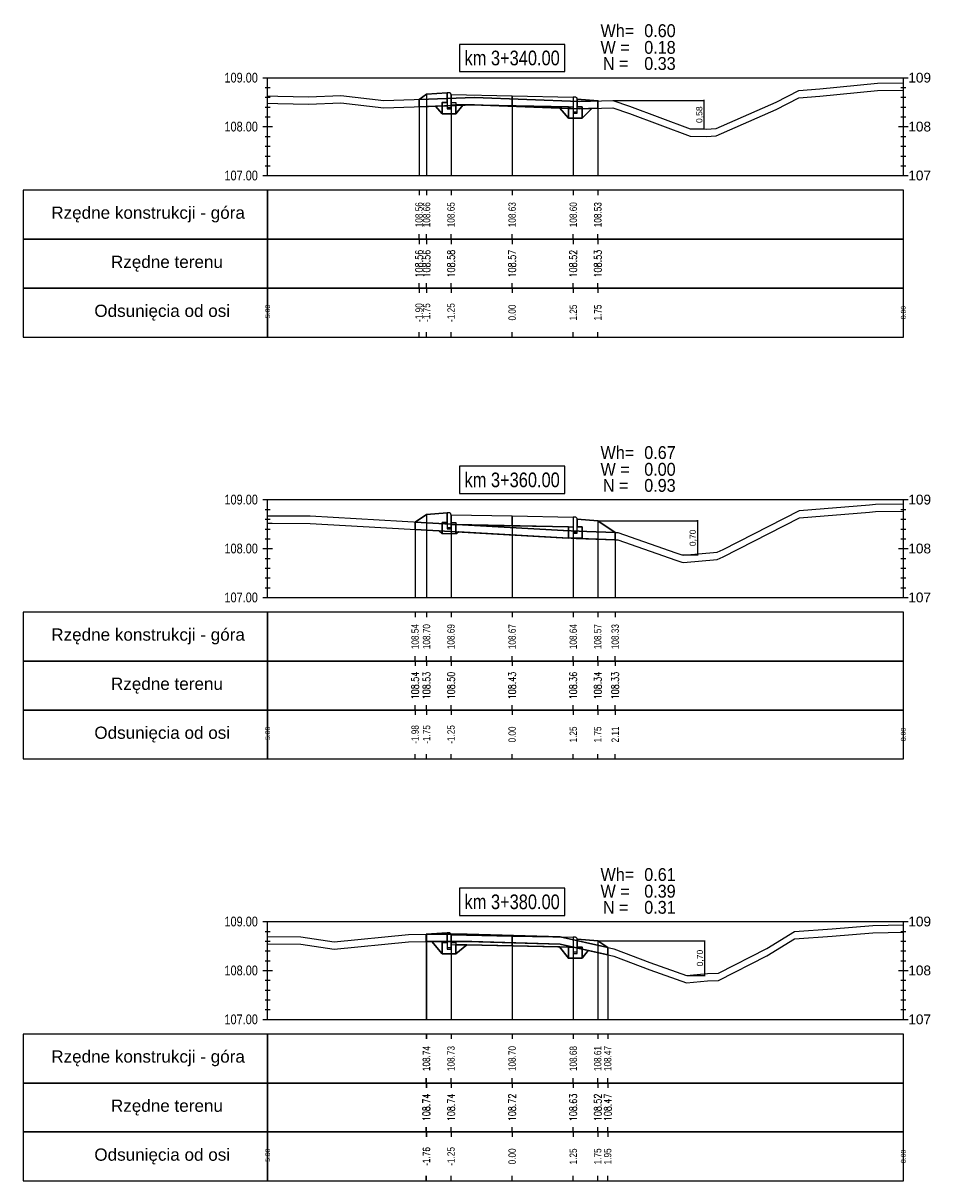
# Model space of a CAD drawing. Extents: x 7537626 to 7538805, y 5722894 to 5725486.
# Tile 80 of 105: x 7538561 to 7538580, y 5725387 to 5725410. Entities that reach past the tile are written whole.
import ezdxf

# ---------------------------------------------------------------- set-up
doc = ezdxf.new("R2010")
doc.units = 0
doc.header["$PDMODE"] = 35
doc.header["$PDSIZE"] = 0.3
for name, color, linetype in [('C-DROGI-PROFILE', 7, 'Continuous'), ('C-DROGI-PROFILE-ETYKIETY', 7, 'Continuous'), ('C-DROGI-PRZEKROJE-ETYKIETY', 7, 'Continuous'), ('C-POPRZECZKA-przekrój', 2, 'Continuous'), ('C-POPRZECZKA-widok', 1, 'Continuous')]:
    doc.layers.add(name, color=color, linetype=linetype)
for name, color, linetype, true_color in [('C-humus', 7, 'Continuous', 0x003df5), ('C-Teren', 7, 'Continuous', 0x008521), ('poprzeczki', 7, 'Continuous', 0x0000d6)]:
    doc.layers.add(name, color=color, linetype=linetype, true_color=true_color)
for name, color, linetype, lineweight, plot in [('D-1.pow. hum.', 7, 'Continuous', 30, False), ('D-2.wykop', 30, 'Continuous', 30, False), ('D-3.nasyp', 4, 'Continuous', 30, False)]:
    doc.layers.add(name, color=color, linetype=linetype, lineweight=lineweight, plot=plot)
doc.layers.add('D-roboty-ziemne-opis', color=2, linetype='Continuous', lineweight=30)
doc.styles.add('2mm08', font='arial.ttf', dxfattribs={"width": 0.8})
doc.styles.add('opis_50', font='arial.ttf', dxfattribs={"height": 0.125})
doc.styles.get("Standard").update_dxf_attribs({"font": 'arial.ttf'})
doc.dimstyles.new('OPIS_50', dxfattribs={"dimscale": 0.5, "dimtxt": 0.125, "dimasz": 0.25, "dimexe": 0.1, "dimexo": 0.15, "dimgap": 0.1, "dimtad": 1, "dimzin": 0, "dimtxsty": 'opis_50', "dimblk": 'ARCHTICK', "dimcen": 0.15, "dimdle": 0.1, "dimaunit": 2, "dimadec": 4, "dimazin": 0, "dimtfac": 1, "dimtmove": 0, "dimatfit": 3, "dimfxl": 1, "dimarcsym": 0})

# ---------------------------------------------------------------- blocks, each defined once
blk = doc.blocks.new('_ArchTick')
at = {"color": 0, "linetype": 'ByBlock', "const_width": 0.15}
blk.add_lwpolyline([(-0.5, -0.5), (0.5, 0.5)], dxfattribs=at)
blk = doc.blocks.new('*D162')
at = {"layer": 'Defpoints', "color": 0, "transparency": 16777216}
for p in [(7538573.374, 5725408.876), (7538574.959, 5725408.293), (7538575.241, 5725408.293)]:
    blk.add_point(p, dxfattribs=at)
at = {"layer": 'poprzeczki', "color": 0, "lineweight": -2, "transparency": 16777216}
for p, q in [((7538573.389, 5725408.876), (7538575.251, 5725408.876)), ((7538575.241, 5725408.886), (7538575.241, 5725408.283)), ((7538574.974, 5725408.293), (7538575.251, 5725408.293))]:
    blk.add_line(p, q, dxfattribs=at)
at = {"layer": 'poprzeczki', "color": 0, "lineweight": -2, "transparency": 16777216, "xscale": 0.025, "yscale": 0.025, "zscale": 0.025}
for p, rotation in [((7538575.241, 5725408.876), 90), ((7538575.241, 5725408.293), 270)]:
    blk.add_blockref('_ArchTick', p, dxfattribs=dict(at, rotation=rotation))
at = {"layer": 'poprzeczki', "color": 0, "transparency": 16777216, "insert": (7538575.156, 5725408.584), "char_height": 0.125, "attachment_point": 5, "rotation": 90, "style": 'opis_50'}
blk.add_mtext('0,58', dxfattribs=at)
blk = doc.blocks.new('*D163')
at = {"layer": 'Defpoints', "color": 0, "transparency": 16777216}
for p in [(7538573.068, 5725400.282), (7538574.789, 5725399.583), (7538575.106, 5725399.583)]:
    blk.add_point(p, dxfattribs=at)
at = {"layer": 'poprzeczki', "color": 0, "lineweight": -2, "transparency": 16777216}
for p, q in [((7538573.083, 5725400.282), (7538575.116, 5725400.282)), ((7538575.106, 5725400.292), (7538575.106, 5725399.573)), ((7538574.804, 5725399.583), (7538575.116, 5725399.583))]:
    blk.add_line(p, q, dxfattribs=at)
at = {"layer": 'poprzeczki', "color": 0, "lineweight": -2, "transparency": 16777216, "xscale": 0.025, "yscale": 0.025, "zscale": 0.025}
for p, rotation in [((7538575.106, 5725400.282), 90), ((7538575.106, 5725399.583), 270)]:
    blk.add_blockref('_ArchTick', p, dxfattribs=dict(at, rotation=rotation))
at = {"layer": 'poprzeczki', "color": 0, "transparency": 16777216, "insert": (7538575.021, 5725399.933), "char_height": 0.125, "attachment_point": 5, "rotation": 90, "style": 'opis_50'}
blk.add_mtext('0,70', dxfattribs=at)
blk = doc.blocks.new('*D164')
at = {"layer": 'Defpoints', "color": 0, "transparency": 16777216}
for p in [(7538573.068, 5725391.695), (7538574.881, 5725390.99), (7538575.254, 5725390.99)]:
    blk.add_point(p, dxfattribs=at)
at = {"layer": 'poprzeczki', "color": 0, "lineweight": -2, "transparency": 16777216}
for p, q in [((7538573.083, 5725391.695), (7538575.264, 5725391.695)), ((7538575.254, 5725391.705), (7538575.254, 5725390.98)), ((7538574.896, 5725390.99), (7538575.264, 5725390.99))]:
    blk.add_line(p, q, dxfattribs=at)
at = {"layer": 'poprzeczki', "color": 0, "lineweight": -2, "transparency": 16777216, "xscale": 0.025, "yscale": 0.025, "zscale": 0.025}
for p, rotation in [((7538575.254, 5725391.695), 90), ((7538575.254, 5725390.99), 270)]:
    blk.add_blockref('_ArchTick', p, dxfattribs=dict(at, rotation=rotation))
at = {"layer": 'poprzeczki', "color": 0, "transparency": 16777216, "insert": (7538575.169, 5725391.343), "char_height": 0.125, "attachment_point": 5, "rotation": 90, "style": 'opis_50'}
blk.add_mtext('0,70', dxfattribs=at)

msp = doc.modelspace()

# ---------------------------------------------------------------- linework, layer by layer
at = {"layer": 'C-DROGI-PROFILE', "color": 7, "linetype": 'Continuous', "lineweight": -3}
for p, q in [((7538569.414, 5725407.039), (7538569.414, 5725406.939)), ((7538569.568, 5725407.039), (7538569.568, 5725406.939)), ((7538570.068, 5725407.039), (7538570.068, 5725406.939)), ((7538571.318, 5725407.039), (7538571.318, 5725406.939)), ((7538572.568, 5725407.039), (7538572.568, 5725406.939)), ((7538573.068, 5725407.039), (7538573.068, 5725406.939)), ((7538573.072, 5725407.039), (7538573.072, 5725406.939)), ((7538569.414, 5725406.039), (7538569.414, 5725406.139)), ((7538569.568, 5725406.039), (7538569.568, 5725406.139)), ((7538570.068, 5725406.039), (7538570.068, 5725406.139)), ((7538571.318, 5725406.039), (7538571.318, 5725406.139)), ((7538572.568, 5725406.039), (7538572.568, 5725406.139)), ((7538573.068, 5725406.039), (7538573.068, 5725406.139)), ((7538573.072, 5725406.039), (7538573.072, 5725406.139)), ((7538569.414, 5725406.039), (7538569.414, 5725405.939)), ((7538569.568, 5725406.039), (7538569.568, 5725405.939)), ((7538570.068, 5725406.039), (7538570.068, 5725405.939)), ((7538571.318, 5725406.039), (7538571.318, 5725405.939)), ((7538572.568, 5725406.039), (7538572.568, 5725405.939)), ((7538573.068, 5725406.039), (7538573.068, 5725405.939)), ((7538573.072, 5725406.039), (7538573.072, 5725405.939)), ((7538569.414, 5725405.039), (7538569.414, 5725405.139)), ((7538569.414, 5725405.039), (7538569.414, 5725404.939)), ((7538569.568, 5725405.039), (7538569.568, 5725405.139)), ((7538569.568, 5725405.039), (7538569.568, 5725404.939)), ((7538570.068, 5725405.039), (7538570.068, 5725405.139)), ((7538570.068, 5725405.039), (7538570.068, 5725404.939)), ((7538571.318, 5725405.039), (7538571.318, 5725405.139)), ((7538571.318, 5725405.039), (7538571.318, 5725404.939)), ((7538572.568, 5725405.039), (7538572.568, 5725405.139)), ((7538572.568, 5725405.039), (7538572.568, 5725404.939)), ((7538573.068, 5725405.039), (7538573.068, 5725405.139)), ((7538573.068, 5725405.039), (7538573.068, 5725404.939)), ((7538573.072, 5725405.039), (7538573.072, 5725405.139)), ((7538573.072, 5725405.039), (7538573.072, 5725404.939)), ((7538569.414, 5725404.039), (7538569.414, 5725404.139)), ((7538569.568, 5725404.039), (7538569.568, 5725404.139)), ((7538570.068, 5725404.039), (7538570.068, 5725404.139)), ((7538571.318, 5725404.039), (7538571.318, 5725404.139)), ((7538572.568, 5725404.039), (7538572.568, 5725404.139)), ((7538573.068, 5725404.039), (7538573.068, 5725404.139)), ((7538573.072, 5725404.039), (7538573.072, 5725404.139)), ((7538569.334, 5725398.414), (7538569.334, 5725398.314)), ((7538569.568, 5725398.414), (7538569.568, 5725398.314)), ((7538570.068, 5725398.414), (7538570.068, 5725398.314)), ((7538571.318, 5725398.414), (7538571.318, 5725398.314)), ((7538572.568, 5725398.414), (7538572.568, 5725398.314)), ((7538573.068, 5725398.414), (7538573.068, 5725398.314)), ((7538573.425, 5725398.414), (7538573.425, 5725398.314)), ((7538569.334, 5725397.414), (7538569.334, 5725397.514)), ((7538569.334, 5725397.414), (7538569.334, 5725397.314)), ((7538569.568, 5725397.414), (7538569.568, 5725397.514)), ((7538569.568, 5725397.414), (7538569.568, 5725397.314)), ((7538570.068, 5725397.414), (7538570.068, 5725397.514)), ((7538570.068, 5725397.414), (7538570.068, 5725397.314)), ((7538571.318, 5725397.414), (7538571.318, 5725397.514)), ((7538571.318, 5725397.414), (7538571.318, 5725397.314)), ((7538572.568, 5725397.414), (7538572.568, 5725397.514)), ((7538572.568, 5725397.414), (7538572.568, 5725397.314)), ((7538573.068, 5725397.414), (7538573.068, 5725397.514)), ((7538573.068, 5725397.414), (7538573.068, 5725397.314)), ((7538573.425, 5725397.414), (7538573.425, 5725397.514)), ((7538573.425, 5725397.414), (7538573.425, 5725397.314)), ((7538569.334, 5725396.414), (7538569.334, 5725396.514)), ((7538569.568, 5725396.414), (7538569.568, 5725396.514)), ((7538570.068, 5725396.414), (7538570.068, 5725396.514)), ((7538571.318, 5725396.414), (7538571.318, 5725396.514)), ((7538572.568, 5725396.414), (7538572.568, 5725396.514)), ((7538573.068, 5725396.414), (7538573.068, 5725396.514)), ((7538573.425, 5725396.414), (7538573.425, 5725396.514)), ((7538569.334, 5725396.414), (7538569.334, 5725396.314)), ((7538569.568, 5725396.414), (7538569.568, 5725396.314)), ((7538570.068, 5725396.414), (7538570.068, 5725396.314)), ((7538571.318, 5725396.414), (7538571.318, 5725396.314)), ((7538572.568, 5725396.414), (7538572.568, 5725396.314)), ((7538573.068, 5725396.414), (7538573.068, 5725396.314)), ((7538573.425, 5725396.414), (7538573.425, 5725396.314)), ((7538569.334, 5725395.414), (7538569.334, 5725395.514)), ((7538569.568, 5725395.414), (7538569.568, 5725395.514)), ((7538570.068, 5725395.414), (7538570.068, 5725395.514)), ((7538571.318, 5725395.414), (7538571.318, 5725395.514)), ((7538572.568, 5725395.414), (7538572.568, 5725395.514)), ((7538573.068, 5725395.414), (7538573.068, 5725395.514)), ((7538573.425, 5725395.414), (7538573.425, 5725395.514)), ((7538569.562, 5725389.789), (7538569.562, 5725389.689)), ((7538569.568, 5725389.789), (7538569.568, 5725389.689)), ((7538570.068, 5725389.789), (7538570.068, 5725389.689)), ((7538571.318, 5725389.789), (7538571.318, 5725389.689)), ((7538572.568, 5725389.789), (7538572.568, 5725389.689)), ((7538573.068, 5725389.789), (7538573.068, 5725389.689)), ((7538573.272, 5725389.789), (7538573.272, 5725389.689)), ((7538569.562, 5725388.789), (7538569.562, 5725388.889)), ((7538569.568, 5725388.789), (7538569.568, 5725388.889)), ((7538570.068, 5725388.789), (7538570.068, 5725388.889)), ((7538571.318, 5725388.789), (7538571.318, 5725388.889)), ((7538572.568, 5725388.789), (7538572.568, 5725388.889)), ((7538573.068, 5725388.789), (7538573.068, 5725388.889)), ((7538573.272, 5725388.789), (7538573.272, 5725388.889)), ((7538569.562, 5725388.789), (7538569.562, 5725388.689)), ((7538569.568, 5725388.789), (7538569.568, 5725388.689)), ((7538570.068, 5725388.789), (7538570.068, 5725388.689)), ((7538571.318, 5725388.789), (7538571.318, 5725388.689)), ((7538572.568, 5725388.789), (7538572.568, 5725388.689)), ((7538573.068, 5725388.789), (7538573.068, 5725388.689)), ((7538573.272, 5725388.789), (7538573.272, 5725388.689)), ((7538569.562, 5725387.789), (7538569.562, 5725387.889)), ((7538569.562, 5725387.789), (7538569.562, 5725387.689)), ((7538569.568, 5725387.789), (7538569.568, 5725387.889)), ((7538569.568, 5725387.789), (7538569.568, 5725387.689)), ((7538570.068, 5725387.789), (7538570.068, 5725387.889)), ((7538570.068, 5725387.789), (7538570.068, 5725387.689)), ((7538571.318, 5725387.789), (7538571.318, 5725387.889)), ((7538571.318, 5725387.789), (7538571.318, 5725387.689)), ((7538572.568, 5725387.789), (7538572.568, 5725387.889)), ((7538572.568, 5725387.789), (7538572.568, 5725387.689)), ((7538573.068, 5725387.789), (7538573.068, 5725387.889)), ((7538573.068, 5725387.789), (7538573.068, 5725387.689)), ((7538573.272, 5725387.789), (7538573.272, 5725387.889)), ((7538573.272, 5725387.789), (7538573.272, 5725387.689)), ((7538569.562, 5725386.789), (7538569.562, 5725386.889)), ((7538569.568, 5725386.789), (7538569.568, 5725386.889)), ((7538570.068, 5725386.789), (7538570.068, 5725386.889)), ((7538571.318, 5725386.789), (7538571.318, 5725386.889)), ((7538572.568, 5725386.789), (7538572.568, 5725386.889)), ((7538573.068, 5725386.789), (7538573.068, 5725386.889)), ((7538573.272, 5725386.789), (7538573.272, 5725386.889))]:
    msp.add_line(p, q, dxfattribs=at)
at = {"layer": 'C-DROGI-PROFILE', "color": 1, "linetype": 'Continuous', "lineweight": -3}
for points in [[(7538566.318, 5725406.039), (7538566.318, 5725407.039), (7538561.318, 5725407.039), (7538561.318, 5725406.039)], [(7538566.318, 5725406.039), (7538579.318, 5725406.039), (7538579.318, 5725407.039), (7538566.318, 5725407.039)], [(7538566.318, 5725405.039), (7538566.318, 5725406.039), (7538561.318, 5725406.039), (7538561.318, 5725405.039)], [(7538566.318, 5725405.039), (7538579.318, 5725405.039), (7538579.318, 5725406.039), (7538566.318, 5725406.039)], [(7538566.318, 5725404.039), (7538566.318, 5725405.039), (7538561.318, 5725405.039), (7538561.318, 5725404.039)], [(7538566.318, 5725404.039), (7538579.318, 5725404.039), (7538579.318, 5725405.039), (7538566.318, 5725405.039)], [(7538566.318, 5725397.414), (7538566.318, 5725398.414), (7538561.318, 5725398.414), (7538561.318, 5725397.414)], [(7538566.318, 5725397.414), (7538579.318, 5725397.414), (7538579.318, 5725398.414), (7538566.318, 5725398.414)], [(7538566.318, 5725396.414), (7538566.318, 5725397.414), (7538561.318, 5725397.414), (7538561.318, 5725396.414)], [(7538566.318, 5725396.414), (7538579.318, 5725396.414), (7538579.318, 5725397.414), (7538566.318, 5725397.414)], [(7538566.318, 5725395.414), (7538566.318, 5725396.414), (7538561.318, 5725396.414), (7538561.318, 5725395.414)], [(7538566.318, 5725395.414), (7538579.318, 5725395.414), (7538579.318, 5725396.414), (7538566.318, 5725396.414)], [(7538566.318, 5725388.789), (7538566.318, 5725389.789), (7538561.318, 5725389.789), (7538561.318, 5725388.789)], [(7538566.318, 5725388.789), (7538579.318, 5725388.789), (7538579.318, 5725389.789), (7538566.318, 5725389.789)], [(7538566.318, 5725387.789), (7538566.318, 5725388.789), (7538561.318, 5725388.789), (7538561.318, 5725387.789)], [(7538566.318, 5725387.789), (7538579.318, 5725387.789), (7538579.318, 5725388.789), (7538566.318, 5725388.789)], [(7538566.318, 5725386.789), (7538566.318, 5725387.789), (7538561.318, 5725387.789), (7538561.318, 5725386.789)], [(7538566.318, 5725386.789), (7538579.318, 5725386.789), (7538579.318, 5725387.789), (7538566.318, 5725387.789)]]:
    msp.add_3dface(points, dxfattribs=at)
at = {"layer": 'C-DROGI-PRZEKROJE-ETYKIETY', "color": 1, "linetype": 'Continuous', "lineweight": -3}
for p, q in [((7538569.568, 5725409), (7538569.568, 5725407.339)), ((7538570.068, 5725408.993), (7538570.068, 5725407.339)), ((7538571.318, 5725408.968), (7538571.318, 5725407.339)), ((7538569.414, 5725408.897), (7538569.414, 5725407.339)), ((7538572.568, 5725408.943), (7538572.568, 5725407.339)), ((7538573.068, 5725408.87), (7538573.068, 5725407.339)), ((7538573.072, 5725408.867), (7538573.072, 5725407.339)), ((7538569.334, 5725400.256), (7538569.334, 5725398.714)), ((7538569.568, 5725400.412), (7538569.568, 5725398.714)), ((7538570.068, 5725400.406), (7538570.068, 5725398.714)), ((7538571.318, 5725400.381), (7538571.318, 5725398.714)), ((7538572.568, 5725400.356), (7538572.568, 5725398.714)), ((7538573.068, 5725400.282), (7538573.068, 5725398.714)), ((7538573.425, 5725400.044), (7538573.425, 5725398.714)), ((7538569.562, 5725391.829), (7538569.562, 5725390.089)), ((7538569.568, 5725391.825), (7538569.568, 5725390.089)), ((7538570.068, 5725391.818), (7538570.068, 5725390.089)), ((7538571.318, 5725391.793), (7538571.318, 5725390.089)), ((7538572.568, 5725391.768), (7538572.568, 5725390.089)), ((7538573.068, 5725391.695), (7538573.068, 5725390.089)), ((7538573.272, 5725391.559), (7538573.272, 5725390.089))]:
    msp.add_line(p, q, dxfattribs=at)
at = {"layer": 'C-humus'}
for p, q in [((7538577.611, 5725408.962), (7538578.792, 5725409.078)), ((7538578.792, 5725409.078), (7538579.318, 5725409.086)), ((7538566.318, 5725408.818), (7538566.525, 5725408.814)), ((7538566.525, 5725408.814), (7538567.151, 5725408.796)), ((7538567.151, 5725408.796), (7538567.815, 5725408.828)), ((7538567.815, 5725408.828), (7538568.696, 5725408.724)), ((7538568.696, 5725408.724), (7538570.548, 5725408.782)), ((7538570.548, 5725408.782), (7538572.689, 5725408.705)), ((7538576.716, 5725408.687), (7538577.182, 5725408.926)), ((7538577.182, 5725408.926), (7538577.611, 5725408.962)), ((7538572.689, 5725408.705), (7538573.374, 5725408.726)), ((7538573.374, 5725408.726), (7538573.716, 5725408.606)), ((7538573.716, 5725408.606), (7538574.959, 5725408.143)), ((7538575.493, 5725408.152), (7538576.716, 5725408.687)), ((7538574.959, 5725408.143), (7538575.286, 5725408.135)), ((7538575.286, 5725408.135), (7538575.493, 5725408.152)), ((7538577.192, 5725400.34), (7538578.623, 5725400.46)), ((7538578.623, 5725400.46), (7538578.746, 5725400.472)), ((7538578.746, 5725400.472), (7538579.318, 5725400.48)), ((7538566.318, 5725400.235), (7538566.41, 5725400.236)), ((7538566.41, 5725400.236), (7538567.19, 5725400.23)), ((7538567.19, 5725400.23), (7538572.364, 5725399.932)), ((7538575.635, 5725399.543), (7538577.192, 5725400.34)), ((7538572.364, 5725399.932), (7538573.414, 5725399.893)), ((7538573.414, 5725399.893), (7538573.479, 5725399.895)), ((7538573.479, 5725399.895), (7538574.668, 5725399.478)), ((7538575.509, 5725399.488), (7538575.635, 5725399.543)), ((7538574.668, 5725399.478), (7538574.789, 5725399.433)), ((7538574.789, 5725399.433), (7538574.82, 5725399.432)), ((7538574.82, 5725399.432), (7538575.509, 5725399.488)), ((7538576.527, 5725391.39), (7538577.091, 5725391.739)), ((7538577.091, 5725391.739), (7538577.861, 5725391.789)), ((7538577.861, 5725391.789), (7538578.691, 5725391.858)), ((7538578.691, 5725391.858), (7538579.318, 5725391.872)), ((7538566.318, 5725391.631), (7538566.996, 5725391.626)), ((7538566.996, 5725391.626), (7538567.677, 5725391.528)), ((7538567.677, 5725391.528), (7538569.201, 5725391.677)), ((7538569.201, 5725391.677), (7538570.395, 5725391.684)), ((7538570.395, 5725391.684), (7538572.297, 5725391.626)), ((7538572.297, 5725391.626), (7538573.398, 5725391.381)), ((7538573.398, 5725391.381), (7538574.131, 5725391.104)), ((7538575.536, 5725390.884), (7538576.527, 5725391.39)), ((7538574.131, 5725391.104), (7538574.881, 5725390.84)), ((7538574.881, 5725390.84), (7538575.316, 5725390.875)), ((7538575.316, 5725390.875), (7538575.536, 5725390.884))]:
    msp.add_line(p, q, dxfattribs=at)
at = {"layer": 'C-POPRZECZKA-przekrój', "color": 2, "linetype": 'Continuous', "lineweight": -3}
for p, q in [((7538569.414, 5725408.897), (7538569.568, 5725409)), ((7538569.568, 5725409), (7538569.988, 5725409.033)), ((7538570.028, 5725409.033), (7538569.988, 5725409.033)), ((7538569.988, 5725409.033), (7538569.988, 5725408.703)), ((7538570.033, 5725409.033), (7538570.028, 5725409.033)), ((7538570.042, 5725409.031), (7538570.033, 5725409.033)), ((7538570.05, 5725409.026), (7538570.042, 5725409.031)), ((7538570.056, 5725409.021), (7538570.05, 5725409.026)), ((7538570.061, 5725409.016), (7538570.056, 5725409.021)), ((7538570.065, 5725409.009), (7538570.061, 5725409.016)), ((7538570.067, 5725409), (7538570.065, 5725409.009)), ((7538570.068, 5725408.993), (7538570.067, 5725409)), ((7538570.068, 5725408.993), (7538571.318, 5725408.968)), ((7538570.068, 5725408.993), (7538570.069, 5725408.793)), ((7538570.068, 5725408.703), (7538570.068, 5725408.993)), ((7538570.068, 5725408.993), (7538570.068, 5725408.833)), ((7538571.318, 5725408.768), (7538571.318, 5725408.968)), ((7538571.318, 5725408.968), (7538572.568, 5725408.943)), ((7538569.888, 5725408.603), (7538569.888, 5725408.833)), ((7538569.888, 5725408.833), (7538569.988, 5725408.833)), ((7538569.988, 5725408.833), (7538569.988, 5725408.733)), ((7538569.988, 5725408.733), (7538570.068, 5725408.733)), ((7538570.068, 5725408.833), (7538570.168, 5725408.833)), ((7538570.069, 5725408.793), (7538571.318, 5725408.768)), ((7538570.168, 5725408.833), (7538570.168, 5725408.603)), ((7538571.318, 5725408.768), (7538572.567, 5725408.743)), ((7538572.468, 5725408.513), (7538572.468, 5725408.743)), ((7538572.468, 5725408.743), (7538572.568, 5725408.743)), ((7538572.568, 5725408.943), (7538572.567, 5725408.743)), ((7538572.608, 5725408.943), (7538572.568, 5725408.943)), ((7538572.568, 5725408.943), (7538572.568, 5725408.613)), ((7538572.568, 5725408.743), (7538572.568, 5725408.643)), ((7538572.613, 5725408.943), (7538572.608, 5725408.943)), ((7538572.622, 5725408.941), (7538572.613, 5725408.943)), ((7538572.63, 5725408.936), (7538572.622, 5725408.941)), ((7538572.636, 5725408.931), (7538572.63, 5725408.936)), ((7538572.641, 5725408.926), (7538572.636, 5725408.931)), ((7538572.645, 5725408.919), (7538572.641, 5725408.926)), ((7538572.647, 5725408.91), (7538572.645, 5725408.919)), ((7538572.648, 5725408.903), (7538572.647, 5725408.91)), ((7538572.648, 5725408.613), (7538572.648, 5725408.903)), ((7538572.648, 5725408.903), (7538572.648, 5725408.743)), ((7538572.648, 5725408.903), (7538573.068, 5725408.87)), ((7538572.648, 5725408.743), (7538572.748, 5725408.743)), ((7538572.748, 5725408.743), (7538572.748, 5725408.513)), ((7538573.068, 5725408.87), (7538573.072, 5725408.867)), ((7538570.168, 5725408.603), (7538569.888, 5725408.603)), ((7538569.988, 5725408.703), (7538570.068, 5725408.703)), ((7538572.748, 5725408.513), (7538572.468, 5725408.513)), ((7538572.568, 5725408.643), (7538572.648, 5725408.643)), ((7538572.568, 5725408.613), (7538572.648, 5725408.613)), ((7538569.334, 5725400.256), (7538569.568, 5725400.412)), ((7538569.568, 5725400.412), (7538569.988, 5725400.446)), ((7538569.888, 5725400.016), (7538569.888, 5725400.246)), ((7538569.888, 5725400.246), (7538569.988, 5725400.246)), ((7538570.028, 5725400.446), (7538569.988, 5725400.446)), ((7538569.988, 5725400.446), (7538569.988, 5725400.116)), ((7538569.988, 5725400.246), (7538569.988, 5725400.146)), ((7538570.033, 5725400.445), (7538570.028, 5725400.446)), ((7538570.042, 5725400.443), (7538570.033, 5725400.445)), ((7538570.05, 5725400.439), (7538570.042, 5725400.443)), ((7538570.056, 5725400.434), (7538570.05, 5725400.439)), ((7538570.061, 5725400.429), (7538570.056, 5725400.434)), ((7538570.065, 5725400.421), (7538570.061, 5725400.429)), ((7538570.067, 5725400.413), (7538570.065, 5725400.421)), ((7538570.068, 5725400.406), (7538570.067, 5725400.413)), ((7538570.068, 5725400.406), (7538571.318, 5725400.381)), ((7538570.068, 5725400.406), (7538570.069, 5725400.206)), ((7538570.068, 5725400.116), (7538570.068, 5725400.406)), ((7538570.068, 5725400.406), (7538570.068, 5725400.246)), ((7538570.068, 5725400.246), (7538570.168, 5725400.246)), ((7538570.168, 5725400.246), (7538570.168, 5725400.016)), ((7538571.318, 5725400.181), (7538571.318, 5725400.381)), ((7538571.318, 5725400.381), (7538572.568, 5725400.356)), ((7538572.568, 5725400.356), (7538572.567, 5725400.156)), ((7538572.608, 5725400.356), (7538572.568, 5725400.356)), ((7538572.568, 5725400.356), (7538572.568, 5725400.026)), ((7538572.613, 5725400.355), (7538572.608, 5725400.356)), ((7538572.622, 5725400.353), (7538572.613, 5725400.355)), ((7538572.63, 5725400.349), (7538572.622, 5725400.353)), ((7538572.636, 5725400.344), (7538572.63, 5725400.349)), ((7538572.641, 5725400.339), (7538572.636, 5725400.344)), ((7538572.645, 5725400.331), (7538572.641, 5725400.339)), ((7538572.647, 5725400.323), (7538572.645, 5725400.331)), ((7538572.648, 5725400.316), (7538572.647, 5725400.323)), ((7538572.648, 5725400.026), (7538572.648, 5725400.316)), ((7538572.648, 5725400.316), (7538572.648, 5725400.156)), ((7538572.648, 5725400.316), (7538573.068, 5725400.282)), ((7538573.068, 5725400.282), (7538573.425, 5725400.044)), ((7538570.168, 5725400.016), (7538569.888, 5725400.016)), ((7538569.988, 5725400.146), (7538570.068, 5725400.146)), ((7538569.988, 5725400.116), (7538570.068, 5725400.116)), ((7538570.069, 5725400.206), (7538571.318, 5725400.181)), ((7538571.318, 5725400.181), (7538572.567, 5725400.156)), ((7538572.468, 5725399.926), (7538572.468, 5725400.156)), ((7538572.468, 5725400.156), (7538572.568, 5725400.156)), ((7538572.568, 5725400.156), (7538572.568, 5725400.056)), ((7538572.568, 5725400.056), (7538572.648, 5725400.056)), ((7538572.568, 5725400.026), (7538572.648, 5725400.026)), ((7538572.648, 5725400.156), (7538572.748, 5725400.156)), ((7538572.748, 5725400.156), (7538572.748, 5725399.926)), ((7538572.748, 5725399.926), (7538572.468, 5725399.926)), ((7538569.562, 5725391.829), (7538569.568, 5725391.825)), ((7538569.568, 5725391.825), (7538569.988, 5725391.858)), ((7538570.028, 5725391.858), (7538569.988, 5725391.858)), ((7538569.988, 5725391.858), (7538569.988, 5725391.528)), ((7538570.033, 5725391.858), (7538570.028, 5725391.858)), ((7538570.042, 5725391.856), (7538570.033, 5725391.858)), ((7538570.05, 5725391.852), (7538570.042, 5725391.856)), ((7538570.056, 5725391.847), (7538570.05, 5725391.852)), ((7538570.061, 5725391.841), (7538570.056, 5725391.847)), ((7538570.065, 5725391.834), (7538570.061, 5725391.841)), ((7538570.067, 5725391.826), (7538570.065, 5725391.834)), ((7538570.068, 5725391.818), (7538570.067, 5725391.826)), ((7538570.068, 5725391.818), (7538571.318, 5725391.793)), ((7538570.068, 5725391.818), (7538570.069, 5725391.618)), ((7538570.068, 5725391.528), (7538570.068, 5725391.818)), ((7538570.068, 5725391.818), (7538570.068, 5725391.658)), ((7538571.318, 5725391.593), (7538571.318, 5725391.793)), ((7538571.318, 5725391.793), (7538572.568, 5725391.768)), ((7538572.568, 5725391.768), (7538572.567, 5725391.568)), ((7538572.608, 5725391.768), (7538572.568, 5725391.768)), ((7538572.568, 5725391.768), (7538572.568, 5725391.438)), ((7538572.613, 5725391.768), (7538572.608, 5725391.768)), ((7538572.622, 5725391.766), (7538572.613, 5725391.768)), ((7538572.63, 5725391.762), (7538572.622, 5725391.766)), ((7538572.636, 5725391.757), (7538572.63, 5725391.762)), ((7538572.641, 5725391.751), (7538572.636, 5725391.757)), ((7538572.645, 5725391.744), (7538572.641, 5725391.751)), ((7538572.647, 5725391.736), (7538572.645, 5725391.744)), ((7538572.648, 5725391.728), (7538572.647, 5725391.736)), ((7538572.648, 5725391.438), (7538572.648, 5725391.728)), ((7538572.648, 5725391.728), (7538572.648, 5725391.568)), ((7538572.648, 5725391.728), (7538573.068, 5725391.695)), ((7538573.068, 5725391.695), (7538573.272, 5725391.559)), ((7538569.888, 5725391.428), (7538569.888, 5725391.658)), ((7538569.888, 5725391.658), (7538569.988, 5725391.658)), ((7538569.988, 5725391.658), (7538569.988, 5725391.558)), ((7538569.988, 5725391.558), (7538570.068, 5725391.558)), ((7538569.988, 5725391.528), (7538570.068, 5725391.528)), ((7538570.068, 5725391.658), (7538570.168, 5725391.658)), ((7538570.069, 5725391.618), (7538571.318, 5725391.593)), ((7538570.168, 5725391.658), (7538570.168, 5725391.428)), ((7538571.318, 5725391.593), (7538572.567, 5725391.568)), ((7538572.468, 5725391.338), (7538572.468, 5725391.568)), ((7538572.468, 5725391.568), (7538572.568, 5725391.568)), ((7538572.568, 5725391.568), (7538572.568, 5725391.468)), ((7538572.568, 5725391.468), (7538572.648, 5725391.468)), ((7538572.648, 5725391.568), (7538572.748, 5725391.568)), ((7538572.748, 5725391.568), (7538572.748, 5725391.338)), ((7538570.168, 5725391.428), (7538569.888, 5725391.428)), ((7538572.748, 5725391.338), (7538572.468, 5725391.338)), ((7538572.568, 5725391.438), (7538572.648, 5725391.438))]:
    msp.add_line(p, q, dxfattribs=at)
at = {"layer": 'C-POPRZECZKA-widok', "color": 1, "linetype": 'Continuous', "lineweight": -3}
for p, q in [((7538566.218, 5725409.339), (7538579.418, 5725409.339)), ((7538566.318, 5725407.339), (7538566.318, 5725409.339)), ((7538579.318, 5725407.339), (7538579.318, 5725409.339)), ((7538566.268, 5725409.139), (7538566.368, 5725409.139)), ((7538579.268, 5725409.139), (7538579.368, 5725409.139)), ((7538566.268, 5725408.939), (7538566.368, 5725408.939)), ((7538566.268, 5725408.739), (7538566.368, 5725408.739)), ((7538579.268, 5725408.939), (7538579.368, 5725408.939)), ((7538579.268, 5725408.739), (7538579.368, 5725408.739)), ((7538566.268, 5725408.539), (7538566.368, 5725408.539)), ((7538579.268, 5725408.539), (7538579.368, 5725408.539)), ((7538566.218, 5725408.339), (7538566.418, 5725408.339)), ((7538566.268, 5725408.339), (7538566.368, 5725408.339)), ((7538579.218, 5725408.339), (7538579.418, 5725408.339)), ((7538579.268, 5725408.339), (7538579.368, 5725408.339)), ((7538566.268, 5725408.139), (7538566.368, 5725408.139)), ((7538579.268, 5725408.139), (7538579.368, 5725408.139)), ((7538566.268, 5725407.939), (7538566.368, 5725407.939)), ((7538579.268, 5725407.939), (7538579.368, 5725407.939)), ((7538566.268, 5725407.739), (7538566.368, 5725407.739)), ((7538579.268, 5725407.739), (7538579.368, 5725407.739)), ((7538566.218, 5725407.339), (7538579.418, 5725407.339)), ((7538566.268, 5725407.539), (7538566.368, 5725407.539)), ((7538579.268, 5725407.539), (7538579.368, 5725407.539)), ((7538566.218, 5725400.714), (7538579.418, 5725400.714)), ((7538566.318, 5725398.714), (7538566.318, 5725400.714)), ((7538579.318, 5725398.714), (7538579.318, 5725400.714)), ((7538566.268, 5725400.514), (7538566.368, 5725400.514)), ((7538579.268, 5725400.514), (7538579.368, 5725400.514)), ((7538566.268, 5725400.314), (7538566.368, 5725400.314)), ((7538579.268, 5725400.314), (7538579.368, 5725400.314)), ((7538566.268, 5725400.114), (7538566.368, 5725400.114)), ((7538579.268, 5725400.114), (7538579.368, 5725400.114)), ((7538566.268, 5725399.914), (7538566.368, 5725399.914)), ((7538579.268, 5725399.914), (7538579.368, 5725399.914)), ((7538566.218, 5725399.714), (7538566.418, 5725399.714)), ((7538566.268, 5725399.714), (7538566.368, 5725399.714)), ((7538566.268, 5725399.514), (7538566.368, 5725399.514)), ((7538579.218, 5725399.714), (7538579.418, 5725399.714)), ((7538579.268, 5725399.714), (7538579.368, 5725399.714)), ((7538579.268, 5725399.514), (7538579.368, 5725399.514)), ((7538566.268, 5725399.314), (7538566.368, 5725399.314)), ((7538579.268, 5725399.314), (7538579.368, 5725399.314)), ((7538566.268, 5725399.114), (7538566.368, 5725399.114)), ((7538579.268, 5725399.114), (7538579.368, 5725399.114)), ((7538566.268, 5725398.914), (7538566.368, 5725398.914)), ((7538579.268, 5725398.914), (7538579.368, 5725398.914)), ((7538566.218, 5725398.714), (7538579.418, 5725398.714)), ((7538566.218, 5725392.089), (7538579.418, 5725392.089)), ((7538566.318, 5725390.089), (7538566.318, 5725392.089)), ((7538579.318, 5725390.089), (7538579.318, 5725392.089)), ((7538566.268, 5725391.889), (7538566.368, 5725391.889)), ((7538579.268, 5725391.889), (7538579.368, 5725391.889)), ((7538566.268, 5725391.689), (7538566.368, 5725391.689)), ((7538566.268, 5725391.489), (7538566.368, 5725391.489)), ((7538579.268, 5725391.689), (7538579.368, 5725391.689)), ((7538579.268, 5725391.489), (7538579.368, 5725391.489)), ((7538566.268, 5725391.289), (7538566.368, 5725391.289)), ((7538579.268, 5725391.289), (7538579.368, 5725391.289)), ((7538566.218, 5725391.089), (7538566.418, 5725391.089)), ((7538566.268, 5725391.089), (7538566.368, 5725391.089)), ((7538579.218, 5725391.089), (7538579.418, 5725391.089)), ((7538579.268, 5725391.089), (7538579.368, 5725391.089)), ((7538566.268, 5725390.889), (7538566.368, 5725390.889)), ((7538579.268, 5725390.889), (7538579.368, 5725390.889)), ((7538566.268, 5725390.689), (7538566.368, 5725390.689)), ((7538579.268, 5725390.689), (7538579.368, 5725390.689)), ((7538566.268, 5725390.489), (7538566.368, 5725390.489)), ((7538566.268, 5725390.289), (7538566.368, 5725390.289)), ((7538579.268, 5725390.489), (7538579.368, 5725390.489)), ((7538579.268, 5725390.289), (7538579.368, 5725390.289)), ((7538566.218, 5725390.089), (7538579.418, 5725390.089))]:
    msp.add_line(p, q, dxfattribs=at)
at = {"layer": 'C-POPRZECZKA-widok', "color": 3, "linetype": 'Continuous', "lineweight": -3}
for points in [[(7538570.238, 5725409.464), (7538572.398, 5725409.464), (7538572.398, 5725410.021), (7538570.238, 5725410.021)], [(7538570.238, 5725400.839), (7538572.398, 5725400.839), (7538572.398, 5725401.396), (7538570.238, 5725401.396)], [(7538570.238, 5725392.214), (7538572.398, 5725392.214), (7538572.398, 5725392.771), (7538570.238, 5725392.771)]]:
    msp.add_3dface(points, dxfattribs=at)
at = {"layer": 'C-Teren'}
for p, q in [((7538577.611, 5725409.112), (7538578.792, 5725409.228)), ((7538578.792, 5725409.228), (7538579.318, 5725409.236)), ((7538567.151, 5725408.946), (7538567.815, 5725408.978)), ((7538567.815, 5725408.978), (7538568.696, 5725408.874)), ((7538576.716, 5725408.837), (7538577.182, 5725409.076)), ((7538577.182, 5725409.076), (7538577.611, 5725409.112)), ((7538566.318, 5725408.968), (7538566.525, 5725408.964)), ((7538566.525, 5725408.964), (7538567.151, 5725408.946)), ((7538568.696, 5725408.874), (7538570.548, 5725408.932)), ((7538570.548, 5725408.932), (7538572.689, 5725408.855)), ((7538572.689, 5725408.855), (7538573.374, 5725408.876)), ((7538573.374, 5725408.876), (7538573.716, 5725408.756)), ((7538573.716, 5725408.756), (7538574.959, 5725408.293)), ((7538575.493, 5725408.302), (7538576.716, 5725408.837)), ((7538574.959, 5725408.293), (7538575.286, 5725408.285)), ((7538575.286, 5725408.285), (7538575.493, 5725408.302)), ((7538575.635, 5725399.693), (7538577.192, 5725400.49)), ((7538577.192, 5725400.49), (7538578.623, 5725400.61)), ((7538578.623, 5725400.61), (7538578.746, 5725400.622)), ((7538578.746, 5725400.622), (7538579.318, 5725400.63)), ((7538566.318, 5725400.385), (7538566.41, 5725400.386)), ((7538566.41, 5725400.386), (7538567.19, 5725400.38)), ((7538567.19, 5725400.38), (7538572.364, 5725400.082)), ((7538572.364, 5725400.082), (7538573.414, 5725400.043)), ((7538573.414, 5725400.043), (7538573.479, 5725400.045)), ((7538573.479, 5725400.045), (7538574.668, 5725399.628)), ((7538574.668, 5725399.628), (7538574.789, 5725399.583)), ((7538574.789, 5725399.583), (7538574.82, 5725399.582)), ((7538574.82, 5725399.582), (7538575.509, 5725399.638)), ((7538575.509, 5725399.638), (7538575.635, 5725399.693)), ((7538577.091, 5725391.889), (7538577.861, 5725391.939)), ((7538577.861, 5725391.939), (7538578.691, 5725392.008)), ((7538578.691, 5725392.008), (7538579.318, 5725392.022)), ((7538566.318, 5725391.781), (7538566.996, 5725391.776)), ((7538566.996, 5725391.776), (7538567.677, 5725391.678)), ((7538567.677, 5725391.678), (7538569.201, 5725391.827)), ((7538569.201, 5725391.827), (7538570.395, 5725391.834)), ((7538570.395, 5725391.834), (7538572.297, 5725391.776)), ((7538572.297, 5725391.776), (7538573.398, 5725391.531)), ((7538576.527, 5725391.54), (7538577.091, 5725391.889)), ((7538573.398, 5725391.531), (7538574.131, 5725391.254)), ((7538575.536, 5725391.034), (7538576.527, 5725391.54)), ((7538574.131, 5725391.254), (7538574.881, 5725390.99)), ((7538574.881, 5725390.99), (7538575.316, 5725391.025)), ((7538575.316, 5725391.025), (7538575.536, 5725391.034))]:
    msp.add_line(p, q, dxfattribs=at)
at = {"layer": 'D-1.pow. hum.'}
for points in [[(7538569.414, 5725408.897), (7538569.414, 5725408.747), (7538570.548, 5725408.782), (7538572.689, 5725408.705), (7538573.072, 5725408.717), (7538573.071, 5725408.867), (7538572.689, 5725408.855), (7538570.548, 5725408.932), (7538569.414, 5725408.897)], [(7538569.334, 5725400.256), (7538569.334, 5725400.106), (7538572.339, 5725399.933), (7538573.425, 5725399.894), (7538573.425, 5725400.044), (7538572.847, 5725400.064), (7538572.367, 5725400.082), (7538569.334, 5725400.256)], [(7538569.562, 5725391.829), (7538569.562, 5725391.679), (7538570.431, 5725391.683), (7538572.297, 5725391.626), (7538573.272, 5725391.409), (7538573.272, 5725391.559), (7538572.297, 5725391.776), (7538570.395, 5725391.834), (7538569.562, 5725391.829)]]:
    msp.add_lwpolyline(points, dxfattribs=at)
at = {"layer": 'D-2.wykop'}
for points in [[(7538569.747, 5725408.757), (7538569.888, 5725408.603), (7538570.168, 5725408.603), (7538570.307, 5725408.775), (7538569.747, 5725408.757)], [(7538572.291, 5725408.719), (7538572.468, 5725408.513), (7538572.748, 5725408.513), (7538572.948, 5725408.713), (7538572.689, 5725408.705), (7538572.291, 5725408.719)], [(7538569.672, 5725391.679), (7538569.888, 5725391.428), (7538570.168, 5725391.428), (7538570.394, 5725391.612), (7538572.289, 5725391.574), (7538572.468, 5725391.338), (7538572.748, 5725391.338), (7538572.87, 5725391.498), (7538572.297, 5725391.626), (7538570.494, 5725391.681), (7538569.672, 5725391.68)]]:
    msp.add_lwpolyline(points, dxfattribs=at)
at = {"layer": 'D-3.nasyp'}
for points in [[(7538569.888, 5725408.603), (7538569.888, 5725408.833), (7538569.988, 5725408.833), (7538569.988, 5725409.033), (7538569.568, 5725409), (7538569.414, 5725408.897), (7538569.414, 5725408.747), (7538569.747, 5725408.757), (7538569.888, 5725408.603)], [(7538570.168, 5725408.791), (7538570.168, 5725408.603), (7538570.307, 5725408.775), (7538570.548, 5725408.782), (7538570.168, 5725408.791)], [(7538570.693, 5725408.781), (7538570.701, 5725408.777), (7538572.291, 5725408.719), (7538572.468, 5725408.513), (7538572.468, 5725408.743), (7538570.693, 5725408.781)], [(7538572.648, 5725408.903), (7538572.648, 5725408.743), (7538572.748, 5725408.743), (7538572.748, 5725408.513), (7538572.948, 5725408.713), (7538573.072, 5725408.717), (7538573.072, 5725408.867), (7538572.648, 5725408.903)], [(7538569.888, 5725400.016), (7538569.888, 5725400.246), (7538569.988, 5725400.246), (7538569.988, 5725400.446), (7538569.568, 5725400.412), (7538569.334, 5725400.256), (7538569.334, 5725400.106), (7538569.82, 5725400.078), (7538569.888, 5725400.016)], [(7538572.648, 5725400.316), (7538572.648, 5725400.156), (7538572.748, 5725400.156), (7538572.748, 5725399.926), (7538572.62, 5725399.926), (7538572.626, 5725399.923), (7538573.425, 5725399.894), (7538573.425, 5725400.044), (7538573.068, 5725400.282), (7538572.648, 5725400.316)], [(7538570.168, 5725400.204), (7538570.168, 5725400.016), (7538570.224, 5725400.055), (7538572.468, 5725399.928), (7538572.468, 5725400.156), (7538570.168, 5725400.204)], [(7538569.888, 5725391.428), (7538569.888, 5725391.658), (7538569.988, 5725391.658), (7538569.988, 5725391.858), (7538569.562, 5725391.829), (7538569.563, 5725391.679), (7538569.672, 5725391.679), (7538569.888, 5725391.428)], [(7538572.648, 5725391.728), (7538572.648, 5725391.568), (7538572.748, 5725391.568), (7538572.748, 5725391.338), (7538572.87, 5725391.498), (7538573.272, 5725391.409), (7538573.272, 5725391.559), (7538573.068, 5725391.695), (7538572.648, 5725391.728)], [(7538570.168, 5725391.616), (7538570.168, 5725391.428), (7538570.394, 5725391.612), (7538570.168, 5725391.616)], [(7538572.289, 5725391.574), (7538572.468, 5725391.338), (7538572.468, 5725391.568), (7538572.289, 5725391.574)]]:
    msp.add_lwpolyline(points, dxfattribs=at)

# ---------------------------------------------------------------- texts
at = {"layer": 'C-DROGI-PROFILE', "color": 2}
for s, p in [('Rzędne konstrukcji - góra', (7538561.893, 5725406.456)), ('Rzędne terenu', (7538563.113, 5725405.45)), ('Odsunięcia od osi', (7538562.774, 5725404.45)), ('Rzędne konstrukcji - góra', (7538561.893, 5725397.831)), ('Rzędne terenu', (7538563.113, 5725396.825)), ('Odsunięcia od osi', (7538562.774, 5725395.825)), ('Rzędne konstrukcji - góra', (7538561.893, 5725389.206)), ('Rzędne terenu', (7538563.113, 5725388.2)), ('Odsunięcia od osi', (7538562.774, 5725387.2))]:
    msp.add_text(s, height=0.25, dxfattribs=at).set_placement(p)
at = {"layer": 'C-DROGI-PROFILE-ETYKIETY', "color": 1, "linetype": 'Continuous', "lineweight": -3, "char_height": 0.15, "attachment_point": 5, "rotation": 90, "style": '2mm08'}
for s, insert in [('108.56', (7538569.414, 5725406.539)), ('108.66', (7538569.568, 5725406.539)), ('108.65', (7538570.068, 5725406.539)), ('108.63', (7538571.318, 5725406.539)), ('108.60', (7538572.568, 5725406.539)), ('108.53', (7538573.068, 5725406.539)), ('108.53', (7538573.072, 5725406.539)), ('{\\Fsimplex.shx|c238;108.56}', (7538569.414, 5725405.539)), ('{\\Fsimplex.shx|c238;108.56}', (7538569.568, 5725405.539)), ('{\\Fsimplex.shx|c238;108.58}', (7538570.068, 5725405.539)), ('{\\Fsimplex.shx|c238;108.57}', (7538571.318, 5725405.539)), ('{\\Fsimplex.shx|c238;108.52}', (7538572.568, 5725405.539)), ('{\\Fsimplex.shx|c238;108.53}', (7538573.068, 5725405.539)), ('{\\Fsimplex.shx|c238;108.53}', (7538573.072, 5725405.539)), ('-1.90', (7538569.414, 5725404.539)), ('-1.75', (7538569.568, 5725404.539)), ('-1.25', (7538570.068, 5725404.539)), ('0.00', (7538571.318, 5725404.539)), ('1.25', (7538572.568, 5725404.539)), ('1.75', (7538573.068, 5725404.539)), ('1.75', (7538573.072, 5725404.539)), ('108.54', (7538569.334, 5725397.914)), ('108.70', (7538569.568, 5725397.914)), ('108.69', (7538570.068, 5725397.914)), ('108.67', (7538571.318, 5725397.914)), ('108.64', (7538572.568, 5725397.914)), ('108.57', (7538573.068, 5725397.914)), ('108.33', (7538573.425, 5725397.914)), ('{\\Fsimplex.shx|c238;108.54}', (7538569.334, 5725396.914)), ('{\\Fsimplex.shx|c238;108.53}', (7538569.568, 5725396.914)), ('{\\Fsimplex.shx|c238;108.50}', (7538570.068, 5725396.914)), ('{\\Fsimplex.shx|c238;108.43}', (7538571.318, 5725396.914)), ('{\\Fsimplex.shx|c238;108.36}', (7538572.568, 5725396.914)), ('{\\Fsimplex.shx|c238;108.34}', (7538573.068, 5725396.914)), ('{\\Fsimplex.shx|c238;108.33}', (7538573.425, 5725396.914)), ('-1.98', (7538569.334, 5725395.914)), ('-1.75', (7538569.568, 5725395.914)), ('-1.25', (7538570.068, 5725395.914)), ('0.00', (7538571.318, 5725395.914)), ('1.25', (7538572.568, 5725395.914)), ('1.75', (7538573.068, 5725395.914)), ('2.11', (7538573.425, 5725395.914)), ('108.74', (7538569.562, 5725389.289)), ('108.74', (7538569.568, 5725389.289)), ('108.73', (7538570.068, 5725389.289)), ('108.70', (7538571.318, 5725389.289)), ('108.68', (7538572.568, 5725389.289)), ('108.61', (7538573.068, 5725389.289)), ('108.47', (7538573.272, 5725389.289)), ('{\\Fsimplex.shx|c238;108.74}', (7538569.562, 5725388.289)), ('{\\Fsimplex.shx|c238;108.74}', (7538569.568, 5725388.289)), ('{\\Fsimplex.shx|c238;108.74}', (7538570.068, 5725388.289)), ('{\\Fsimplex.shx|c238;108.72}', (7538571.318, 5725388.289)), ('{\\Fsimplex.shx|c238;108.63}', (7538572.568, 5725388.289)), ('{\\Fsimplex.shx|c238;108.52}', (7538573.068, 5725388.289)), ('{\\Fsimplex.shx|c238;108.47}', (7538573.272, 5725388.289)), ('-1.76', (7538569.562, 5725387.289)), ('-1.75', (7538569.568, 5725387.289)), ('-1.25', (7538570.068, 5725387.289)), ('0.00', (7538571.318, 5725387.289)), ('1.25', (7538572.568, 5725387.289)), ('1.75', (7538573.068, 5725387.289)), ('1.95', (7538573.272, 5725387.289))]:
    msp.add_mtext(s, dxfattribs=dict(at, insert=insert))
at = {"layer": 'C-DROGI-PROFILE-ETYKIETY', "color": 7, "linetype": 'Continuous', "lineweight": -3, "char_height": 0.1, "attachment_point": 5, "rotation": 90, "style": '2mm08'}
for s, insert in [('-5.00', (7538566.318, 5725404.539)), ('8.00', (7538579.318, 5725404.539)), ('-5.00', (7538566.318, 5725395.914)), ('8.00', (7538579.318, 5725395.914)), ('-5.00', (7538566.318, 5725387.289)), ('8.00', (7538579.318, 5725387.289))]:
    msp.add_mtext(s, dxfattribs=dict(at, insert=insert))
at = {"layer": 'C-POPRZECZKA-widok', "color": 3, "linetype": 'Continuous', "lineweight": -3, "char_height": 0.3, "attachment_point": 8, "style": '2mm08'}
for s, insert in [('km 3+340.00', (7538571.318, 5725409.589)), ('km 3+360.00', (7538571.318, 5725400.964)), ('km 3+380.00', (7538571.318, 5725392.339))]:
    msp.add_mtext(s, dxfattribs=dict(at, insert=insert))
at = {"layer": 'C-POPRZECZKA-widok', "color": 1, "linetype": 'Continuous', "lineweight": -3, "char_height": 0.2, "attachment_point": 6, "style": '2mm08'}
for s, insert in [('109.00', (7538566.118, 5725409.339)), ('108.00', (7538566.118, 5725408.339)), ('107.00', (7538566.118, 5725407.339)), ('109.00', (7538566.118, 5725400.714)), ('108.00', (7538566.118, 5725399.714)), ('107.00', (7538566.118, 5725398.714)), ('109.00', (7538566.118, 5725392.089)), ('108.00', (7538566.118, 5725391.089)), ('107.00', (7538566.118, 5725390.089))]:
    msp.add_mtext(s, dxfattribs=dict(at, insert=insert))
at = {"layer": 'C-POPRZECZKA-widok', "color": 1, "linetype": 'Continuous', "lineweight": -3, "char_height": 0.2, "attachment_point": 4}
for s, insert in [('109', (7538579.418, 5725409.339)), ('108', (7538579.418, 5725408.339)), ('107', (7538579.418, 5725407.339)), ('109', (7538579.418, 5725400.714)), ('108', (7538579.418, 5725399.714)), ('107', (7538579.418, 5725398.714)), ('109', (7538579.418, 5725392.089)), ('108', (7538579.418, 5725391.089)), ('107', (7538579.418, 5725390.089))]:
    msp.add_mtext(s, dxfattribs=dict(at, insert=insert))
at = {"layer": 'D-roboty-ziemne-opis', "lineweight": 25, "width": 0.9}
for s, p in [('Wh=', (7538573.125, 5725410.17)), ('0.60', (7538574.019, 5725410.17)), ('W =', (7538573.125, 5725409.828)), ('0.18', (7538574.019, 5725409.828)), ('N =', (7538573.173, 5725409.499)), ('0.33', (7538574.019, 5725409.499)), ('Wh=', (7538573.125, 5725401.545)), ('0.67', (7538574.019, 5725401.545)), ('W =', (7538573.125, 5725401.203)), ('0.00', (7538574.019, 5725401.203)), ('N =', (7538573.173, 5725400.874)), ('0.93', (7538574.019, 5725400.874)), ('Wh=', (7538573.125, 5725392.92)), ('0.61', (7538574.019, 5725392.92)), ('W =', (7538573.125, 5725392.578)), ('0.39', (7538574.019, 5725392.578)), ('N =', (7538573.173, 5725392.249)), ('0.31', (7538574.019, 5725392.249))]:
    msp.add_text(s, height=0.2625, dxfattribs=at).set_placement(p)

# ---------------------------------------------------------------- dimensions: what is measured, and where the dimension line sits
at = {"layer": 'poprzeczki'}
for base, p1, p2, picture, middle in [((7538575.241, 5725408.293), (7538573.374, 5725408.876), (7538574.959, 5725408.293), '*D162', (7538575.156, 5725408.584)), ((7538575.106, 5725399.583), (7538573.068, 5725400.282), (7538574.789, 5725399.583), '*D163', (7538575.021, 5725399.933)), ((7538575.2539, 5725390.9903), (7538573.0679, 5725391.6948), (7538574.8808, 5725390.9903), '*D164', (7538575.1688, 5725391.3426))]:
    dim = msp.add_linear_dim(base=base, p1=p1, p2=p2, angle=90, dimstyle='OPIS_50', override={"dimscale": 0.1}, dxfattribs=at)
    dim.commit()
    dim.dimension.update_dxf_attribs({"geometry": picture, "text_midpoint": middle})

doc.saveas('drawing.dxf')
